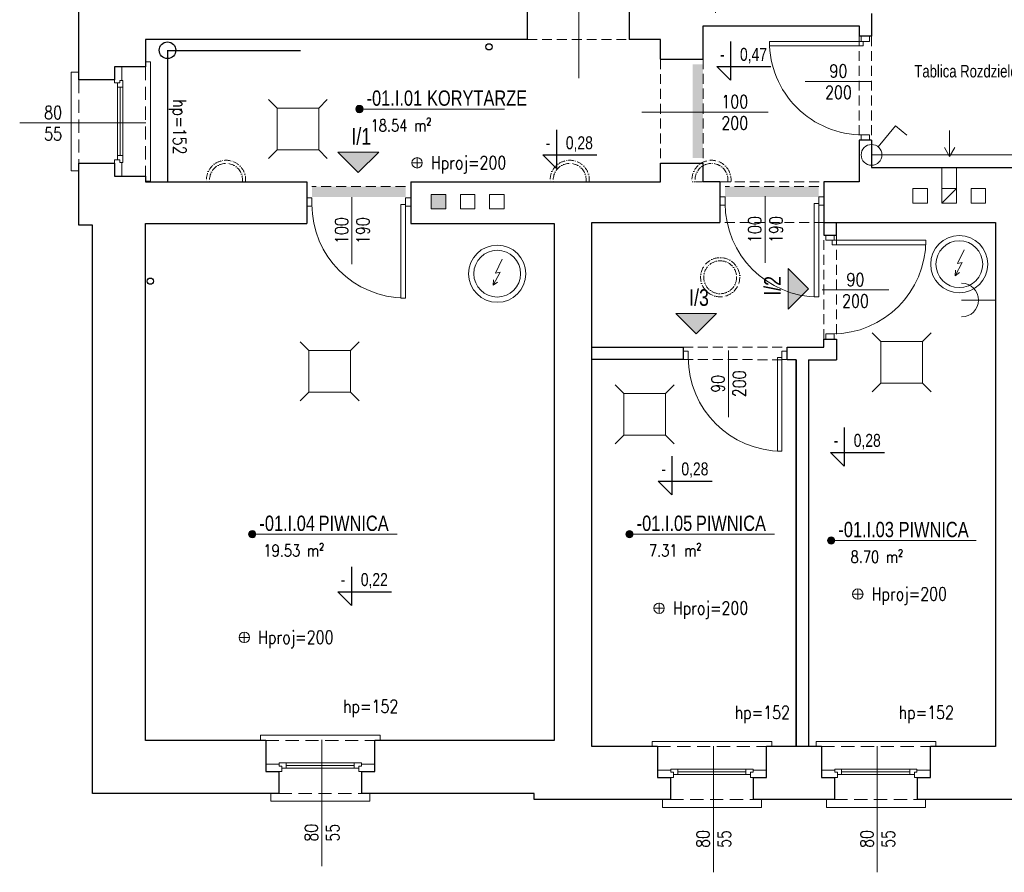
# Model space of a CAD drawing. Header units: millimetres. Extents: x 284606 to 628701, y -213781 to -93475.
# Tile 92 of 102: x 312799 to 313745, y -102287 to -101467. Entities that reach past the tile are written whole.
import ezdxf
from ezdxf.enums import TextEntityAlignment as Align
from ezdxf.lldxf.tags import DXFTag

# ---------------------------------------------------------------- set-up
doc = ezdxf.new("R2010")
doc.units = ezdxf.units.MM
doc.linetypes.add('ACAD_ISO10W100', pattern=[18, 12, -3, 0, -3])
doc.linetypes.add('HIDDEN', pattern=[9.525, 6.35, -3.175])
doc.layers.get('0').update_dxf_attribs({"lineweight": 0})
for name, color, linetype, lineweight, true_color in [('!STR_Elektryka', 7, 'Continuous', 15, 0xd10000), ('!STR_opaski okien', 7, 'Continuous', 5, 0xf7e5df), ('!STR_Oświetlenie', 7, 'ACAD_ISO10W100', 5, 0xefb42a), ('!STR_Wentylacja', 7, 'Continuous', 15, 0x3399ff), ('EKO Wyposażenie', 7, 'Continuous', 5, 0x919191), ('IS_Powrót', 5, 'SOLID', 30, 0x0000ff)]:
    doc.layers.add(name, color=color, linetype=linetype, lineweight=lineweight, true_color=true_color)
for name, color, linetype, lineweight in [('!STR_Konstrukcja 0.20', 200, 'Continuous', 20), ('!STR_Konstrukcja 0.30', 64, 'Continuous', 30), ('!STR_Ocieplenie 0.05', 1, 'Continuous', 5), ('!STR_Opisy 0.09', 8, 'Continuous', 9), ('!STR_Przerywana 0.09', 8, 'HIDDEN', 9), ('!STR_Stolarka drzwiowa', 8, 'Continuous', 15), ('!STR_Stolarka okienna', 72, 'Continuous', 15), ('I-ee-tekst', 7, 'Continuous', 13)]:
    doc.layers.add(name, color=color, linetype=linetype, lineweight=lineweight)
doc.layers.add('AB1 - OPISY', color=7, linetype='Continuous')
doc.layers.add('I__KANALIZACJA_SAN', color=7, linetype='KAN_SAN', true_color=0x753b00)
doc.styles.add('1_50', font='txt', dxfattribs={"width": 0.8})
doc.styles.add('AB_Arial', font='NirmalaS.ttf')
doc.styles.add('E_simplex', font='arial.ttf', dxfattribs={"width": 0.75})
doc.styles.add('EKO 1-10', font='romans.shx', dxfattribs={"width": 0.8, "height": 15})
doc.styles.add('EKO 1-5', font='romans.shx', dxfattribs={"width": 0.8, "height": 10})
doc.styles.get("Standard").update_dxf_attribs({"font": 'calibri.ttf'})
doc.linetypes.add('KAN_SAN', pattern='A,20,-7,["KS",Standard,S=5,R=0,X=-5,Y=-2.5],-6', length=33)
tags = doc.linetypes.add('SOLID', pattern=[10, 10, 0]).pattern_tags.tags
tags[6:7] = [DXFTag(74, 4), DXFTag(75, 0), DXFTag(340, '0'), DXFTag(46, 0.0), DXFTag(50, 0.0), DXFTag(44, 0.0), DXFTag(45, 0.0)]
tags[4:5] = [DXFTag(74, 4), DXFTag(75, 0), DXFTag(340, '0'), DXFTag(46, 0.0), DXFTag(50, 0.0), DXFTag(44, 0.0), DXFTag(45, 0.0)]

# ---------------------------------------------------------------- blocks, each defined once
blk = doc.blocks.new('*U109')
at = {"layer": '!STR_Opisy 0.09', "linetype": 'Continuous'}
blk.add_line((0, 32.11), (0, -89.22), dxfattribs=at)
at = {"layer": '!STR_Opisy 0.09', "ltscale": 0.7, "style": 'EKO 1-5', "width": 0.8}
blk.add_attdef('WYS', text='', height=12.5, rotation=270, dxfattribs=at).set_placement((-10.53, 0), align=Align.MIDDLE_CENTER)
at = {"layer": '!STR_Opisy 0.09', "linetype": 'Continuous', "style": 'EKO 1-5', "width": 0.8}
blk.add_attdef('SZER', text='', height=12.5, rotation=270, dxfattribs=at).set_placement((0, 0), align=Align.BOTTOM_CENTER)
blk.add_attdef('HP=', (-20.48, -115.31), '', height=12.5, rotation=180, dxfattribs=at)
blk = doc.blocks.new('*U120')
at = {"layer": '!STR_Opisy 0.09', "linetype": 'Continuous'}
blk.add_line((0, 32.11), (0, -89.22), dxfattribs=at)
at = {"layer": '!STR_Opisy 0.09', "ltscale": 0.7, "style": 'EKO 1-5', "width": 0.8}
blk.add_attdef('WYS', text='', height=12.5, rotation=270, dxfattribs=at).set_placement((-10.53, 0), align=Align.MIDDLE_CENTER)
at = {"layer": '!STR_Opisy 0.09', "linetype": 'Continuous', "style": 'EKO 1-5', "width": 0.8}
blk.add_attdef('SZER', text='', height=12.5, rotation=270, dxfattribs=at).set_placement((0, 0), align=Align.BOTTOM_CENTER)
blk.add_attdef('HP=', (50.53, -134.58), '', height=12.5, rotation=180, dxfattribs=at)
blk = doc.blocks.new('NR MIESZ')
h = blk.add_hatch(color=256)
h.dxf.hatch_style = 1
h.paths.add_polyline_path([(-24.5, -24.5), (0, 0), (24.5, -24.5)])
blk.add_lwpolyline([(-24.5, -24.5), (0, 0), (24.5, -24.5), (-24.5, -24.5)])
at = {"ltscale": 1.5, "style": 'AB_Arial', "width": 0.8}
for p in [(-33.2, -50.6), (-33.2, -83)]:
    blk.add_attdef('NR_POM.', p, '', height=20, rotation=0, dxfattribs=at)
blk = doc.blocks.new('*U339')
at = {"layer": '!STR_Opisy 0.09', "linetype": 'Continuous'}
blk.add_line((0, 32.11), (0, -89.22), dxfattribs=at)
at = {"layer": '!STR_Opisy 0.09', "ltscale": 0.7, "style": 'EKO 1-5', "width": 0.8}
blk.add_attdef('WYS', text='', height=12.5, rotation=270, dxfattribs=at).set_placement((-10.53, 0), align=Align.MIDDLE_CENTER)
at = {"layer": '!STR_Opisy 0.09', "linetype": 'Continuous', "style": 'EKO 1-5', "width": 0.8}
blk.add_attdef('SZER', text='', height=12.5, rotation=270, dxfattribs=at).set_placement((0, 0), align=Align.BOTTOM_CENTER)
blk.add_attdef('HP=', (22.69, -115.31), '', height=12.5, rotation=180, dxfattribs=at)
blk = doc.blocks.new('*U195')
at = {"layer": '!STR_Opisy 0.09', "linetype": 'Continuous'}
blk.add_line((-51.51, 6.91), (-51.51, -57.31), dxfattribs=at)
at = {"layer": '!STR_Stolarka drzwiowa'}
for points in [[(-90, 6.2), (-95, 6.2), (-95, -1.8), (-90, -1.8)], [(0, 0), (0, -90), (-4.38, -90), (-4.38, 0)], [(5, 6.2), (0, 6.2), (0, -1.8), (5, -1.8)]]:
    blk.add_lwpolyline(points, close=True, dxfattribs=at)
blk.add_arc((0, 0), 90, 180, 270, dxfattribs=at)
at = {"layer": '!STR_Opisy 0.09', "linetype": 'Continuous', "style": 'EKO 1-10', "width": 0.8}
blk.add_attdef('SZER', text='', height=12.5, rotation=90, dxfattribs=at).set_placement((-51.51, -25.2), align=Align.BOTTOM_CENTER)
at = {"layer": '!STR_Opisy 0.09', "ltscale": 0.7, "style": 'EKO 1-10', "width": 0.8}
blk.add_attdef('WYS', text='', height=12.5, rotation=90, dxfattribs=at).set_placement((-40.99, -25.2), align=Align.MIDDLE_CENTER)
blk = doc.blocks.new('*U507')
at = {"layer": '!STR_Opisy 0.09', "linetype": 'Continuous'}
blk.add_line((47.78, 54.47), (47.78, -9.76), dxfattribs=at)
at = {"layer": '!STR_Stolarka drzwiowa'}
for points in [[(0, 0), (0, 90), (4.38, 90), (4.38, 0)], [(-5, -6.2), (0, -6.2), (0, 1.8), (-5, 1.8)], [(90, -6.2), (95, -6.2), (95, 1.8), (90, 1.8)]]:
    blk.add_lwpolyline(points, close=True, dxfattribs=at)
blk.add_arc((0, 0), 90, 0, 90, dxfattribs=at)
at = {"layer": '!STR_Opisy 0.09', "linetype": 'Continuous', "style": 'EKO 1-10', "width": 0.8}
blk.add_attdef('SZER', text='', height=12.5, rotation=90, dxfattribs=at).set_placement((47.78, 22.36), align=Align.BOTTOM_CENTER)
at = {"layer": '!STR_Opisy 0.09', "ltscale": 0.7, "style": 'EKO 1-10', "width": 0.8}
blk.add_attdef('WYS', text='', height=12.5, rotation=90, dxfattribs=at).set_placement((58.31, 22.36), align=Align.MIDDLE_CENTER)
blk = doc.blocks.new('*U879')
at = {"layer": '!STR_Opisy 0.09', "linetype": 'Continuous'}
blk.add_line((38.49, 8.49), (38.49, -55.74), dxfattribs=at)
at = {"layer": '!STR_Stolarka drzwiowa'}
for points in [[(-5, 6.2), (0, 6.2), (0, -1.8), (-5, -1.8)], [(0, 0), (0, -90), (4.38, -90), (4.38, 0)], [(90, 6.2), (95, 6.2), (95, -1.8), (90, -1.8)]]:
    blk.add_lwpolyline(points, close=True, dxfattribs=at)
blk.add_arc((0, 0), 90, 270, 0, dxfattribs=at)
at = {"layer": '!STR_Opisy 0.09', "linetype": 'Continuous', "style": 'EKO 1-10', "width": 0.8}
blk.add_attdef('SZER', text='', height=12.5, rotation=90, dxfattribs=at).set_placement((38.49, -23.63), align=Align.BOTTOM_CENTER)
at = {"layer": '!STR_Opisy 0.09', "ltscale": 0.7, "style": 'EKO 1-10', "width": 0.8}
blk.add_attdef('WYS', text='', height=12.5, rotation=90, dxfattribs=at).set_placement((49.01, -23.63), align=Align.MIDDLE_CENTER)
blk = doc.blocks.new('bojler2')
for p, q in [((3.54, -15.77), (-2.89, -29.13)), ((1.82, -28.1), (-5.12, -40.79)), ((-2.89, -29.13), (1.82, -28.1)), ((-5.12, -40.79), (-4.81, -35.54)), ((-5.12, -40.79), (-0.84, -37.72))]:
    blk.add_line(p, q)
for radius in [27.5, 22.5]:
    blk.add_circle((-1.11, -29.71), radius)
blk = doc.blocks.new('*U459')
at = {"ltscale": 0.3}
blk.add_hatch(color=256, dxfattribs=at).paths.add_polyline_path([(-0.9, 50, 1), (6.8, 50, 1)])
at = {"ltscale": 1.5}
blk.add_line((17.6, 50), (154.6, 50), dxfattribs=at)
at = {"ltscale": 0.3}
blk.add_lwpolyline([(17.6, 50), (3, 50)], dxfattribs=at)
blk.add_circle((3, 50), 3.86, dxfattribs=at)
at = {"ltscale": 1.5, "width": 0.8}
for tag, p, height, style in [('NR_POM.', (10.5, 53.4), 16, 'AB_Arial'), ('NAZWA_POMIESZCZENIA', (66.9, 53.4), 16, 'AB_Arial'), ('POSADZKA', (9.1, 4), 12.5, 'EKO 1-5')]:
    blk.add_attdef(tag, p, '', height=height, rotation=0, dxfattribs=dict(at, style=style))
at = {"ltscale": 1.5, "style": 'EKO 1-5', "width": 0.8}
blk.add_attdef('POWIERZCHNIA', text='', height=12.5, rotation=0, dxfattribs=at).set_placement((78.1, 22.9), align=Align.BOTTOM_RIGHT)
blk = doc.blocks.new('wysokosc2')
at = {"ltscale": 2}
for points in [[(-5.06, 0.04), (5.03, 0.04)], [(0, 5.1), (0, -5.1)]]:
    blk.add_lwpolyline(points, dxfattribs=at)
blk.add_circle((0, 0), 5.03, dxfattribs=at)
at = {"ltscale": 2, "style": 'EKO 1-5', "width": 0.8}
blk.add_attdef('WYS', (13.29, -6.01), '', height=12.5, dxfattribs=at)
blk = doc.blocks.new('*U330')
at = {"layer": '!STR_Opisy 0.09', "linetype": 'Continuous'}
blk.add_line((-51.51, 6.91), (-51.51, -57.31), dxfattribs=at)
at = {"layer": '!STR_Stolarka drzwiowa'}
for points in [[(-90, 6.2), (-95, 6.2), (-95, -1.8), (-90, -1.8)], [(0, 0), (0, -90), (-4.38, -90), (-4.38, 0)], [(5, 6.2), (0, 6.2), (0, -1.8), (5, -1.8)]]:
    blk.add_lwpolyline(points, close=True, dxfattribs=at)
blk.add_arc((0, 0), 90, 180, 270, dxfattribs=at)
at = {"layer": '!STR_Opisy 0.09', "linetype": 'Continuous', "style": 'EKO 1-10', "width": 0.8}
blk.add_attdef('SZER', text='', height=12.5, rotation=90, dxfattribs=at).set_placement((-51.51, -25.2), align=Align.BOTTOM_CENTER)
at = {"layer": '!STR_Opisy 0.09', "ltscale": 0.7, "style": 'EKO 1-10', "width": 0.8}
blk.add_attdef('WYS', text='', height=12.5, rotation=90, dxfattribs=at).set_placement((-40.99, -25.2), align=Align.MIDDLE_CENTER)
blk = doc.blocks.new('wlacznik swiatla1')
at = {"layer": '!STR_Elektryka', "color": 62, "ltscale": 0.3, "true_color": 0xa3d425}
blk.add_lwpolyline([(6.35, 7.73), (22.86, 27.84), (33.81, 18.86)], dxfattribs=at)
blk.add_circle((0, 0), 10, dxfattribs=at)
blk = doc.blocks.new('nowe gniazdko')
at = {"layer": '!STR_Oświetlenie', "color": 3, "linetype": 'ByBlock', "lineweight": 5, "ltscale": 0.5, "true_color": 0x00f000}
blk.add_line((0, 32.44), (0, 0), dxfattribs=at)
blk.add_arc((0, 32.44), 16.22, 180, 0, dxfattribs=at)
blk = doc.blocks.new('lampa okrągła')
at = {"layer": '!STR_Oświetlenie', "linetype": 'ACAD_ISO10W100', "lineweight": 5, "ltscale": 0.5}
for radius in [18.83, 15.83]:
    blk.add_circle((0, 0), radius, dxfattribs=at)
blk = doc.blocks.new('plafon')
at = {"layer": '!STR_Oświetlenie', "linetype": 'ACAD_ISO10W100', "lineweight": 5, "ltscale": 0.5}
blk.add_line((-18.72, 0), (18.72, 0), dxfattribs=at)
for radius, start, end in [(18.83, 173.91409, 6.08591), (15.83, 172.75501, 7.24499)]:
    blk.add_arc((0, -2), radius, start, end, dxfattribs=at)

msp = doc.modelspace()

# ---------------------------------------------------------------- hatches: boundary and pattern name
at = {"layer": '!STR_opaski okien', "ltscale": 1.5}
h = msp.add_hatch(color=8, dxfattribs=at)
h.dxf.hatch_style = 1
h.paths.add_polyline_path([(313455.74, -101520.41), (313455.74, -101510.36), (313445.74, -101517.75), (313445.74, -101527.81)])
h.paths.add_polyline_path([(313455.74, -101540.51), (313455.74, -101530.46), (313445.74, -101537.86), (313445.74, -101547.91)])
h.paths.add_polyline_path([(313455.74, -101560.62), (313455.74, -101550.56), (313445.74, -101557.96), (313445.74, -101568.01)])
h.paths.add_polyline_path([(313455.74, -101580.72), (313455.74, -101570.67), (313445.74, -101578.07), (313445.74, -101588.12)])
h.paths.add_polyline_path([(313445.74, -101600.36), (313455.74, -101600.36), (313455.74, -101590.77), (313445.74, -101598.17)])
h = msp.add_hatch(color=8, dxfattribs=at)
h.dxf.hatch_style = 1
h.paths.add_polyline_path([(313455.74, -101510.36), (313445.74, -101510.36), (313445.74, -101517.75)])
h.paths.add_polyline_path([(313455.74, -101530.46), (313455.74, -101520.41), (313445.74, -101527.81), (313445.74, -101537.86)])
h.paths.add_polyline_path([(313455.74, -101550.56), (313455.74, -101540.51), (313445.74, -101547.91), (313445.74, -101557.96)])
h.paths.add_polyline_path([(313455.74, -101570.67), (313455.74, -101560.62), (313445.74, -101568.01), (313445.74, -101578.07)])
h.paths.add_polyline_path([(313455.74, -101590.77), (313455.74, -101580.72), (313445.74, -101588.12), (313445.74, -101598.17)])
h = msp.add_hatch(color=8, dxfattribs=at)
h.dxf.hatch_style = 1
h.paths.add_polyline_path([(313089.79, -101627.78), (313079.74, -101627.78), (313087.14, -101637.78), (313097.19, -101637.78)])
h.paths.add_polyline_path([(313109.89, -101627.78), (313099.84, -101627.78), (313107.24, -101637.78), (313117.29, -101637.78)])
h.paths.add_polyline_path([(313130, -101627.78), (313119.95, -101627.78), (313127.34, -101637.78), (313137.4, -101637.78)])
h.paths.add_polyline_path([(313150.1, -101627.78), (313140.05, -101627.78), (313147.45, -101637.78), (313157.5, -101637.78)])
h.paths.add_polyline_path([(313169.74, -101637.78), (313169.74, -101627.78), (313160.16, -101627.78), (313167.55, -101637.78)])
h = msp.add_hatch(color=8, dxfattribs=at)
h.dxf.hatch_style = 1
h.paths.add_polyline_path([(313079.74, -101627.78), (313079.74, -101637.78), (313087.14, -101637.78)])
h.paths.add_polyline_path([(313099.84, -101627.78), (313089.79, -101627.78), (313097.19, -101637.78), (313107.24, -101637.78)])
h.paths.add_polyline_path([(313119.95, -101627.78), (313109.89, -101627.78), (313117.29, -101637.78), (313127.34, -101637.78)])
h.paths.add_polyline_path([(313140.05, -101627.78), (313130, -101627.78), (313137.4, -101637.78), (313147.45, -101637.78)])
h.paths.add_polyline_path([(313160.16, -101627.78), (313150.1, -101627.78), (313157.5, -101637.78), (313167.55, -101637.78)])
h = msp.add_hatch(color=8, dxfattribs=at)
h.dxf.hatch_style = 1
h.paths.add_polyline_path([(313487.06, -101627.78), (313477.01, -101627.78), (313484.41, -101637.78), (313494.46, -101637.78)])
h.paths.add_polyline_path([(313507.17, -101627.78), (313497.12, -101627.78), (313504.52, -101637.78), (313514.57, -101637.78)])
h.paths.add_polyline_path([(313527.27, -101627.78), (313517.22, -101627.78), (313524.62, -101637.78), (313534.67, -101637.78)])
h.paths.add_polyline_path([(313547.38, -101627.78), (313537.33, -101627.78), (313544.72, -101637.78), (313554.78, -101637.78)])
h.paths.add_polyline_path([(313567.01, -101637.78), (313567.01, -101627.78), (313557.43, -101627.78), (313564.83, -101637.78)])
h = msp.add_hatch(color=8, dxfattribs=at)
h.dxf.hatch_style = 1
h.paths.add_polyline_path([(313477.01, -101627.78), (313477.01, -101637.78), (313484.41, -101637.78)])
h.paths.add_polyline_path([(313497.12, -101627.78), (313487.06, -101627.78), (313494.46, -101637.78), (313504.52, -101637.78)])
h.paths.add_polyline_path([(313517.22, -101627.78), (313507.17, -101627.78), (313514.57, -101637.78), (313524.62, -101637.78)])
h.paths.add_polyline_path([(313537.33, -101627.78), (313527.27, -101627.78), (313534.67, -101637.78), (313544.72, -101637.78)])
h.paths.add_polyline_path([(313557.43, -101627.78), (313547.38, -101627.78), (313554.78, -101637.78), (313564.83, -101637.78)])
at = {"layer": '!STR_Wentylacja', "ltscale": 1.5}
h = msp.add_hatch(color=8, dxfattribs=at)
h.dxf.hatch_style = 1
h.paths.add_polyline_path([(313208.49, -101635.38), (313194.49, -101635.38), (313194.49, -101649.38), (313208.49, -101649.38)])

# ---------------------------------------------------------------- linework, layer by layer
at = {"layer": '!STR_Konstrukcja 0.20', "color": 8, "linetype": 'Continuous', "lineweight": 15}
for points in [[(312919.74, -101512.79), (312919.74, -101507.79), (312924.74, -101507.79), (312924.74, -101622.79), (312919.74, -101622.79), (312919.74, -101617.79)], [(312855.74, -101525.29), (312855.74, -101517.79), (312848.24, -101517.79), (312848.24, -101612.79), (312855.74, -101612.79), (312855.74, -101605.29)], [(313035.4, -102160.36), (313030.4, -102160.36), (313030.4, -102155.36), (313145.4, -102155.36), (313145.4, -102160.36), (313140.4, -102160.36)], [(313411.88, -102166.36), (313406.88, -102166.36), (313406.88, -102161.36), (313521.88, -102161.36), (313521.88, -102166.36), (313516.88, -102166.36)], [(313569.46, -102166.36), (313564.46, -102166.36), (313564.46, -102161.36), (313679.46, -102161.36), (313679.46, -102166.36), (313674.46, -102166.36)], [(313047.9, -102211.36), (313040.4, -102211.36), (313040.4, -102218.86), (313135.4, -102218.86), (313135.4, -102211.36), (313127.9, -102211.36)], [(313424.38, -102217.36), (313416.88, -102217.36), (313416.88, -102224.86), (313511.88, -102224.86), (313511.88, -102217.36), (313504.38, -102217.36)], [(313581.96, -102217.36), (313574.46, -102217.36), (313574.46, -102224.86), (313669.46, -102224.86), (313669.46, -102217.36), (313661.96, -102217.36)]]:
    msp.add_lwpolyline(points, dxfattribs=at)
at = {"layer": '!STR_Konstrukcja 0.30', "color": 8, "ltscale": 1.5}
for p, q in [((313286.74, -101446.36), (313286.74, -101486.36)), ((313384.74, -101446.36), (313384.74, -101486.36)), ((313617.72, -101483.2), (313605.72, -101483.2)), ((313414.74, -101505.36), (313455.74, -101505.36)), ((313617.72, -101583.2), (313605.72, -101583.2)), ((313414.74, -101605.36), (313455.74, -101605.36)), ((313074.74, -101623.36), (313074.74, -101663.36)), ((313174.74, -101623.36), (313174.74, -101663.36)), ((313472.01, -101623.36), (313472.01, -101662.36)), ((313572.01, -101623.36), (313572.01, -101662.36)), ((313545.17, -101794.36), (313545.14, -102166.37)), ((313557.17, -101794.36), (313584.01, -101794.35)), ((313557.2, -101794.36), (313557.17, -102166.37))]:
    msp.add_line(p, q, dxfattribs=at)
for points in [[(312855.74, -101525.29), (312855.74, -101141.36), (313380.29, -101141.36), (313380.29, -101044.36), (313605.46, -101044.36)], [(313617.74, -101461.36), (313617.72, -101483.2)], [(313455.74, -101505.36), (313455.74, -101473.36), (313472.01, -101473.36)], [(313472.01, -101473.36), (313605.74, -101473.36), (313605.74, -101483.2)], [(313617.74, -101583.2), (313617.74, -101609.64), (313926.74, -101609.36), (313926.74, -101479.36)], [(313286.74, -101486.36), (312919.74, -101486.36), (312919.74, -101512.79)], [(313414.74, -101505.36), (313414.74, -101486.36), (313384.74, -101486.36)], [(313605.72, -101583.2), (313605.74, -101623.36), (313572.01, -101623.36)], [(313047.9, -102211.36), (312868.74, -102211.36), (312868.74, -101665.01), (312855.74, -101665.01), (312855.74, -101605.29)], [(313174.74, -101623.36), (313414.74, -101623.36), (313414.74, -101605.36)], [(313472.01, -101623.36), (313455.74, -101623.36), (313455.74, -101605.36)], [(312919.74, -101617.79), (312919.74, -101623.36), (313074.74, -101623.36)], [(313035.4, -102160.36), (312919.74, -102160.36), (312919.74, -101663.36), (313074.74, -101663.36)], [(313174.74, -101663.36), (313312.74, -101663.36), (313312.74, -102160.36), (313140.4, -102160.36)], [(313411.88, -102166.36), (313348.74, -102166.36), (313348.74, -101662.36), (313472.01, -101662.36)], [(313572.01, -101662.36), (313736.74, -101662.36), (313736.74, -102166.36), (313674.46, -102166.36)], [(313572.01, -101662.36), (313572.01, -101674.48), (313584.01, -101674.48), (313584.01, -101662.36)], [(313536.61, -101786.1), (313536.61, -101782.36), (313572.01, -101782.36), (313572.01, -101774.48), (313584.01, -101774.48), (313584.02, -101794.35), (313584.01, -101794.35)], [(313348.74, -101782.36), (313436.61, -101782.36), (313436.61, -101794.1), (313348.74, -101794.1)], [(313545.17, -101794.35), (313536.61, -101794.35), (313536.61, -101782.36)], [(313557.17, -101794.36), (313557.17, -102166.36), (313545.17, -102166.36), (313545.17, -101794.36)], [(313569.46, -102166.36), (313516.88, -102166.36)], [(313424.38, -102217.36), (313293.49, -102217.36), (313293.49, -102211.36), (313127.9, -102211.36)], [(313581.96, -102217.36), (313504.38, -102217.36)], [(313934.51, -102230.36), (313758.75, -102230.36), (313758.75, -102217.36), (313661.96, -102217.36)]]:
    msp.add_lwpolyline(points, dxfattribs=at)
at = {"layer": '!STR_Konstrukcja 0.30', "color": 8, "ltscale": 2}
for points in [[(312919.74, -101512.79), (312889.92, -101512.79), (312889.92, -101525.29), (312855.74, -101525.29)], [(312855.74, -101605.29), (312889.92, -101605.29), (312889.92, -101617.79), (312919.74, -101617.79)], [(313035.4, -102160.36), (313035.4, -102190.17), (313047.9, -102190.17), (313047.9, -102211.36)], [(313127.9, -102211.36), (313127.9, -102190.17), (313140.4, -102190.17), (313140.4, -102160.36)], [(313411.88, -102166.36), (313411.88, -102196.17), (313424.38, -102196.17), (313424.38, -102217.36)], [(313504.38, -102217.36), (313504.38, -102196.17), (313516.88, -102196.17), (313516.88, -102166.36)], [(313569.46, -102166.36), (313569.46, -102196.17), (313581.96, -102196.17), (313581.96, -102217.36)], [(313661.96, -102217.36), (313661.96, -102196.17), (313674.46, -102196.17), (313674.46, -102166.36)]]:
    msp.add_lwpolyline(points, dxfattribs=at)
at = {"layer": '!STR_Opisy 0.09', "color": 8}
for points in [[(313467.74, -101460.86), (313467.74, -101107.53), (313914.74, -101107.19), (313914.74, -101597.36), (313617.74, -101597.36)], [(313046.27, -101552.38), (313037.98, -101544.09)], [(313086.27, -101552.38), (313094.56, -101544.09)], [(313046.27, -101552.38), (313046.28, -101592.51), (313086.28, -101592.51), (313086.27, -101552.38), (313046.27, -101552.38)], [(313046.28, -101592.51), (313037.99, -101600.79)], [(313086.28, -101592.51), (313094.56, -101600.79)], [(313626.69, -101776.7), (313618.41, -101768.41)], [(313666.69, -101776.7), (313674.98, -101768.41)], [(313076.77, -101785.49), (313068.48, -101777.2)], [(313116.77, -101785.49), (313125.06, -101777.2)], [(313626.69, -101776.7), (313626.7, -101816.82), (313666.7, -101816.82), (313666.69, -101776.7), (313626.69, -101776.7)], [(313076.77, -101785.49), (313076.78, -101825.61), (313116.78, -101825.61), (313116.77, -101785.49), (313076.77, -101785.49)], [(313379.57, -101826.87), (313371.28, -101818.58)], [(313419.57, -101826.87), (313427.86, -101818.58)], [(313626.7, -101816.82), (313618.42, -101825.11)], [(313666.7, -101816.82), (313674.99, -101825.11)], [(313076.78, -101825.61), (313068.49, -101833.9)], [(313116.78, -101825.61), (313125.07, -101833.9)], [(313379.57, -101826.87), (313379.58, -101866.99), (313419.58, -101866.99), (313419.57, -101826.87), (313379.57, -101826.87)], [(313379.58, -101866.99), (313371.29, -101875.28)], [(313419.58, -101866.99), (313427.86, -101875.28)]]:
    msp.add_lwpolyline(points, dxfattribs=at)
at = {"layer": '!STR_Przerywana 0.09', "color": 8, "ltscale": 1.5}
for p, q in [((313286.74, -101486.36), (313384.74, -101486.36)), ((313605.72, -101483.2), (313605.72, -101585.54)), ((313617.72, -101483.2), (313617.72, -101585.54)), ((313414.74, -101505.36), (313414.74, -101605.36)), ((313455.74, -101505.36), (313455.74, -101608.04)), ((313455.74, -101600.36), (313455.74, -101510.36)), ((313472.01, -101623.36), (313574.35, -101623.36)), ((313169.74, -101627.78), (313079.74, -101627.78)), ((313567.01, -101627.78), (313477.01, -101627.78)), ((313572.01, -101662.36), (313468.01, -101662.36)), ((313572.01, -101774.48), (313572.01, -101674.48)), ((313584.01, -101674.48), (313584.01, -101774.48)), ((313436.61, -101782.36), (313536.61, -101782.36)), ((313436.61, -101794.1), (313536.61, -101794.35))]:
    msp.add_line(p, q, dxfattribs=at)
at = {"layer": '!STR_Przerywana 0.09', "color": 8, "ltscale": 2}
for points in [[(312919.74, -101512.79), (312919.74, -101617.79)], [(312855.74, -101525.29), (312855.74, -101605.29)], [(313035.4, -102160.36), (313140.4, -102160.36)], [(313411.88, -102166.36), (313516.88, -102166.36)], [(313569.46, -102166.36), (313674.46, -102166.36)], [(313047.9, -102211.36), (313127.9, -102211.36)], [(313424.38, -102217.36), (313504.38, -102217.36)], [(313581.96, -102217.36), (313661.96, -102217.36)]]:
    msp.add_lwpolyline(points, dxfattribs=at)
at = {"layer": '!STR_Stolarka okienna', "color": 8, "ltscale": 0.3}
for points in [[(312896.96, -101512.79), (312889.92, -101512.79), (312889.92, -101528.19), (312895.06, -101528.19), (312895.06, -101525.69), (312896.96, -101525.69), (312896.96, -101512.79)], [(312898.04, -101604.73), (312895.06, -101604.73), (312895.06, -101602.23), (312892.9, -101602.23), (312892.9, -101528.19), (312895.06, -101528.19), (312895.06, -101525.69), (312898.04, -101525.69), (312898.04, -101604.73)], [(312892.9, -101532.3), (312898.04, -101532.3)], [(312895.47, -101597.8), (312895.47, -101532.3)], [(312896.96, -101617.79), (312889.92, -101617.79), (312889.92, -101602.23), (312895.06, -101602.23), (312895.06, -101604.73), (312896.96, -101604.73), (312896.96, -101617.79)], [(312898.04, -101597.8), (312892.9, -101597.8)], [(313127.33, -102182.05), (313127.33, -102185.03), (313124.83, -102185.03), (313124.83, -102187.19), (313050.8, -102187.19), (313050.8, -102185.03), (313048.3, -102185.03), (313048.3, -102182.05), (313127.33, -102182.05)], [(313054.9, -102187.19), (313054.9, -102182.05)], [(313120.4, -102182.05), (313120.4, -102187.19)], [(313035.4, -102183.13), (313035.4, -102190.17), (313050.8, -102190.17), (313050.8, -102185.03), (313048.3, -102185.03), (313048.3, -102183.13), (313035.4, -102183.13)], [(313120.4, -102184.62), (313054.9, -102184.62)], [(313140.4, -102183.13), (313140.4, -102190.17), (313124.83, -102190.17), (313124.83, -102185.03), (313127.33, -102185.03), (313127.33, -102183.13), (313140.4, -102183.13)], [(313411.88, -102189.13), (313411.88, -102196.17), (313427.28, -102196.17), (313427.28, -102191.03), (313424.78, -102191.03), (313424.78, -102189.13), (313411.88, -102189.13)], [(313503.81, -102188.05), (313503.81, -102191.03), (313501.31, -102191.03), (313501.31, -102193.19), (313427.28, -102193.19), (313427.28, -102191.03), (313424.78, -102191.03), (313424.78, -102188.05), (313503.81, -102188.05)], [(313431.38, -102193.19), (313431.38, -102188.05)], [(313496.88, -102190.62), (313431.38, -102190.62)], [(313496.88, -102188.05), (313496.88, -102193.19)], [(313516.88, -102189.13), (313516.88, -102196.17), (313501.31, -102196.17), (313501.31, -102191.03), (313503.81, -102191.03), (313503.81, -102189.13), (313516.88, -102189.13)], [(313569.46, -102189.13), (313569.46, -102196.17), (313584.86, -102196.17), (313584.86, -102191.03), (313582.36, -102191.03), (313582.36, -102189.13), (313569.46, -102189.13)], [(313661.4, -102188.05), (313661.4, -102191.03), (313658.9, -102191.03), (313658.9, -102193.19), (313584.86, -102193.19), (313584.86, -102191.03), (313582.36, -102191.03), (313582.36, -102188.05), (313661.4, -102188.05)], [(313588.96, -102193.19), (313588.96, -102188.05)], [(313654.46, -102190.62), (313588.96, -102190.62)], [(313654.46, -102188.05), (313654.46, -102193.19)], [(313674.46, -102189.13), (313674.46, -102196.17), (313658.9, -102196.17), (313658.9, -102191.03), (313661.4, -102191.03), (313661.4, -102189.13), (313674.46, -102189.13)]]:
    msp.add_lwpolyline(points, dxfattribs=at)
at = {"layer": '!STR_Wentylacja', "color": 8, "ltscale": 1.5}
for p, q in [((313685.41, -101629.77), (313685.41, -101609.36)), ((313699.41, -101629.77), (313699.41, -101609.36)), ((313685.41, -101643.77), (313699.41, -101629.77))]:
    msp.add_line(p, q, dxfattribs=at)
msp.add_lwpolyline([(313692.82, -101573.77), (313692.82, -101598.83), (313687.95, -101590.41), (313692.82, -101598.83), (313697.68, -101590.41)], dxfattribs=at)
for points in [[(313657.41, -101629.77), (313657.41, -101643.77), (313671.41, -101643.77), (313671.41, -101629.77)], [(313685.41, -101629.77), (313685.41, -101643.77), (313699.41, -101643.77), (313699.41, -101629.77)], [(313713.41, -101629.77), (313713.41, -101643.77), (313727.41, -101643.77), (313727.41, -101629.77)], [(313194.49, -101635.38), (313194.49, -101649.38), (313208.49, -101649.38), (313208.49, -101635.38)], [(313222.49, -101635.38), (313222.49, -101649.38), (313236.49, -101649.38), (313236.49, -101635.38)], [(313250.49, -101635.38), (313250.49, -101649.38), (313264.49, -101649.38), (313264.49, -101635.38)]]:
    msp.add_lwpolyline(points, close=True, dxfattribs=at)
at = {"layer": 'AB1 - OPISY', "color": 8}
for p, q in [((313482.22, -101488.4), (313482.21, -101525.52)), ((313469.09, -101512.4), (313520.93, -101512.41)), ((313469.09, -101512.4), (313482.21, -101525.52)), ((313314.8, -101573.4), (313314.79, -101610.52)), ((313301.67, -101597.4), (313353.52, -101597.41)), ((313301.67, -101597.4), (313314.79, -101610.52)), ((313591.56, -101859.56), (313591.55, -101896.68)), ((313425.89, -101886.98), (313425.88, -101924.1)), ((313578.43, -101883.56), (313630.27, -101883.57)), ((313578.43, -101883.56), (313591.55, -101896.68)), ((313412.75, -101910.97), (313464.6, -101910.99)), ((313412.75, -101910.97), (313425.88, -101924.1)), ((313117.72, -101993.4), (313117.7, -102030.51)), ((313104.58, -102017.39), (313156.43, -102017.41)), ((313104.58, -102017.39), (313117.7, -102030.51))]:
    msp.add_line(p, q, dxfattribs=at)
at = {"layer": 'I__KANALIZACJA_SAN', "color": 8, "lineweight": 30}
for p, q in [((312940.95, -101496.74), (312940.95, -101623.36)), ((312941.16, -101496.99), (313068.72, -101496.99))]:
    msp.add_line(p, q, dxfattribs=at)
msp.add_circle((312940.95, -101496.74), 8.01, dxfattribs=at)
at = {"layer": 'IS_Powrót', "color": 8, "linetype": 'ByBlock'}
for centre in [(313249.99, -101493.48), (312924.52, -101718.77)]:
    msp.add_circle(centre, 3, dxfattribs=at)

# ---------------------------------------------------------------- block references
at = {"layer": '!STR_Konstrukcja 0.30', "color": 8, "ltscale": 1.5}
ref = msp.add_blockref('*U120', (313336.33, -101434.23), dxfattribs=dict(at, xscale=-1))
ref.add_attrib('SZER', '100', dxfattribs={"layer": '!STR_Opisy 0.09', "linetype": 'Continuous', "height": 12.5, "rotation": 90, "style": 'EKO 1-5', "width": 0.8}).set_placement((313336.33, -101434.23), align=Align.BOTTOM_CENTER)
ref.add_attrib('WYS', '200', dxfattribs={"layer": '!STR_Opisy 0.09', "ltscale": 0.7, "height": 12.5, "rotation": 90, "style": 'EKO 1-5', "width": 0.8}).set_placement((313346.86, -101434.23), align=Align.MIDDLE_CENTER)
for name, p, rotation in [('*U339', (312830.98, -101566.62), 89.99999999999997), ('*U109', (313089.22, -102249.11), 180), ('*U109', (313465.7, -102255.11), 180), ('*U109', (313623.28, -102255.11), 180)]:
    msp.add_blockref(name, p, dxfattribs=dict(at, rotation=rotation)).add_auto_attribs({'SZER': '80', 'WYS': '55', 'HP=': 'hp=152'})
ref = msp.add_blockref('*U120', (313486.24, -101556.15), dxfattribs=dict(at, xscale=-1, rotation=270))
ref.add_attrib('SZER', '100', dxfattribs={"layer": '!STR_Opisy 0.09', "linetype": 'Continuous', "height": 12.5, "style": 'EKO 1-5', "width": 0.8}).set_placement((313486.24, -101556.15), align=Align.BOTTOM_CENTER)
ref.add_attrib('WYS', '200', dxfattribs={"layer": '!STR_Opisy 0.09', "ltscale": 0.7, "height": 12.5, "style": 'EKO 1-5', "width": 0.8}).set_placement((313486.24, -101566.68), align=Align.MIDDLE_CENTER)
ref = msp.add_blockref('*U120', (313486.24, -101556.15), dxfattribs=dict(at, xscale=-1, rotation=270))
ref.add_attrib('SZER', '100', dxfattribs={"layer": '!STR_Opisy 0.09', "linetype": 'Continuous', "height": 12.5, "style": 'EKO 1-5', "width": 0.8}).set_placement((313486.24, -101556.15), align=Align.BOTTOM_CENTER)
ref.add_attrib('WYS', '200', dxfattribs={"layer": '!STR_Opisy 0.09', "ltscale": 0.7, "height": 12.5, "style": 'EKO 1-5', "width": 0.8}).set_placement((313486.24, -101566.68), align=Align.MIDDLE_CENTER)
at = {"layer": '!STR_Ocieplenie 0.05', "color": 8}
for name, p in [('wlacznik swiatla1', (313617.74, -101597.36)), ('lampa okrągła', (313472.21, -101715.05))]:
    msp.add_blockref(name, p, dxfattribs=at)
for name, p, rotation in [('plafon', (312997.24, -101623.36), 180), ('plafon', (313327.6, -101623.36), 180), ('plafon', (313463.87, -101623.36), 180), ('nowe gniazdko', (313736.74, -101736.99), 90)]:
    msp.add_blockref(name, p, dxfattribs=dict(at, rotation=rotation))
at = {"layer": '!STR_Opisy 0.09', "color": 8}
ref = msp.add_blockref('*U459', (313122.67, -101599.28), dxfattribs=dict(at, xscale=0.9199999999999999, yscale=0.9199999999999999, zscale=0.9199999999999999))
ref.add_attrib('NAZWA_POM', 'KORYTARZE', (313190.42, -101550.11), dxfattribs={"layer": '0', "ltscale": 1.5, "height": 14.72, "rotation": 0, "style": 'AB_Arial', "width": 0.8})
ref.add_attrib('NUMER_POM', '-01.I.01', (313132.34, -101550.11), dxfattribs={"layer": '0', "ltscale": 1.5, "height": 14.72, "rotation": 0, "style": 'AB_Arial', "width": 0.8})
ref.add_attrib('R-SURF', '18.54 m²', dxfattribs={"layer": '0', "ltscale": 1.5, "height": 11.5, "rotation": 0, "style": 'EKO 1-5', "width": 0.8}).set_placement((313194.49, -101578.21), align=Align.BOTTOM_RIGHT)
ref = msp.add_blockref('NR MIESZ', (313124.37, -101614.37), dxfattribs=dict(at, xscale=-0.8, yscale=0.8, zscale=0.8, rotation=180))
ref.add_attrib('NR_POM.', 'I/1', (313117.69, -101587.52), dxfattribs={"layer": '0', "ltscale": 1.5, "height": 16, "rotation": 360, "style": 'AB_Arial', "width": 0.8})
for p in [(313180.87, -101605.01), (313604.51, -102019.69), (313413.49, -102033.32), (313014.79, -102061.36)]:
    msp.add_blockref('wysokosc2', p, dxfattribs=at).add_auto_attribs({'WYS': 'Hproj=200'})
ref = msp.add_blockref('NR MIESZ', (313557.27, -101726.13), dxfattribs=dict(at, xscale=-0.8, yscale=0.8, zscale=0.8, rotation=270))
ref.add_attrib('NR_POM.', 'I/2', (313530.42, -101732.82), dxfattribs={"layer": '0', "ltscale": 1.5, "height": 16, "rotation": 90, "style": 'AB_Arial', "width": 0.8})
ref = msp.add_blockref('NR MIESZ', (313449.05, -101769.36), dxfattribs=dict(at, xscale=-0.8, yscale=0.8, zscale=0.8, rotation=180))
ref.add_attrib('NR_POM.', 'I/3', (313442.37, -101742.51), dxfattribs={"layer": '0', "ltscale": 1.5, "height": 16, "rotation": 360, "style": 'AB_Arial', "width": 0.8})
ref = msp.add_blockref('*U459', (313019.64, -102008.13), dxfattribs=dict(at, xscale=0.9199999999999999, yscale=0.9199999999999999, zscale=0.9199999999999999))
ref.add_attrib('NAZWA_POM', 'PIWNICA', (313086.21, -101958.96), dxfattribs={"layer": '0', "ltscale": 1.5, "height": 14.72, "rotation": 0, "style": 'AB_Arial', "width": 0.8})
ref.add_attrib('NUMER_POM', '-01.I.04', (313029.31, -101958.96), dxfattribs={"layer": '0', "ltscale": 1.5, "height": 14.72, "rotation": 0, "style": 'AB_Arial', "width": 0.8})
ref.add_attrib('R-SURF', '19.53 m²', dxfattribs={"layer": '0', "ltscale": 1.5, "height": 11.5, "rotation": 0, "style": 'EKO 1-5', "width": 0.8}).set_placement((313091.45, -101987.05), align=Align.BOTTOM_RIGHT)
ref = msp.add_blockref('*U459', (313382.29, -102008.13), dxfattribs=dict(at, xscale=0.9199999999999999, yscale=0.9199999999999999, zscale=0.9199999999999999))
ref.add_attrib('NAZWA_POM', 'PIWNICA', (313448.86, -101958.96), dxfattribs={"layer": '0', "ltscale": 1.5, "height": 14.72, "rotation": 0, "style": 'AB_Arial', "width": 0.8})
ref.add_attrib('NUMER_POM', '-01.I.05', (313391.96, -101958.96), dxfattribs={"layer": '0', "ltscale": 1.5, "height": 14.72, "rotation": 0, "style": 'AB_Arial', "width": 0.8})
ref.add_attrib('R-SURF', '7.31 m²', dxfattribs={"layer": '0', "ltscale": 1.5, "height": 11.5, "rotation": 0, "style": 'EKO 1-5', "width": 0.8}).set_placement((313454.1, -101987.05), align=Align.BOTTOM_RIGHT)
ref = msp.add_blockref('*U459', (313576.17, -102014.13), dxfattribs=dict(at, xscale=0.9199999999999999, yscale=0.9199999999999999, zscale=0.9199999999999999))
ref.add_attrib('NAZWA_POM', 'PIWNICA', (313643.71, -101964.96), dxfattribs={"layer": '0', "ltscale": 1.5, "height": 14.72, "rotation": 0, "style": 'AB_Arial', "width": 0.8})
ref.add_attrib('NUMER_POM', '-01.I.03', (313585.84, -101964.96), dxfattribs={"layer": '0', "ltscale": 1.5, "height": 14.72, "rotation": 0, "style": 'AB_Arial', "width": 0.8})
ref.add_attrib('R-SURF', '8.70 m²', dxfattribs={"layer": '0', "ltscale": 1.5, "height": 11.5, "rotation": 0, "style": 'EKO 1-5', "width": 0.8}).set_placement((313647.98, -101993.05), align=Align.BOTTOM_RIGHT)
at = {"layer": '!STR_Stolarka drzwiowa', "color": 8, "ltscale": 0.3, "rotation": 270}
for name, p in [('*U879', (313609.52, -101488.2)), ('*U507', (313579.9, -101679.48))]:
    msp.add_blockref(name, p, dxfattribs=at).add_auto_attribs({'WYS': '200', 'SZER': '90'})
at = {"layer": '!STR_Stolarka drzwiowa', "color": 8, "ltscale": 0.3}
for name, p, values in [('*U330', (313169.74, -101644.98), {'WYS': '190', 'SZER': '100'}), ('*U195', (313567.01, -101643.98), {'WYS': '190', 'SZER': '100'}), ('*U195', (313531.61, -101792.3), {'WYS': '200', 'SZER': '90'})]:
    msp.add_blockref(name, p, dxfattribs=at).add_auto_attribs(values)
at = {"layer": 'EKO Wyposażenie', "color": 8}
for p in [(313703.17, -101672.78), (313259.03, -101681.9)]:
    msp.add_blockref('bojler2', p, dxfattribs=at)

# ---------------------------------------------------------------- texts
at = {"layer": '!STR_Opisy 0.09', "color": 8, "char_height": 12.5, "attachment_point": 1, "style": '1_50'}
for s, insert in [('-    0,47', (313471.94, -101494.48)), ('-    0,28', (313304.52, -101579.47)), ('-    0,28', (313581.27, -101865.63)), ('-    0,28', (313415.6, -101893.05)), ('-    0,22', (313107.43, -101999.47))]:
    msp.add_mtext_dynamic_manual_height_columns(s, width=94.7183, gutter_width=12.5, heights=[0], dxfattribs=dict(at, insert=insert))
at = {"layer": 'I-ee-tekst', "color": 0, "style": 'E_simplex', "width": 0.75}
msp.add_text('Tablica Rozdzielcza Wymiennikowni TW', height=12, rotation=0, dxfattribs=at).set_placement((313658.92, -101522.88))

doc.saveas('drawing.dxf')
